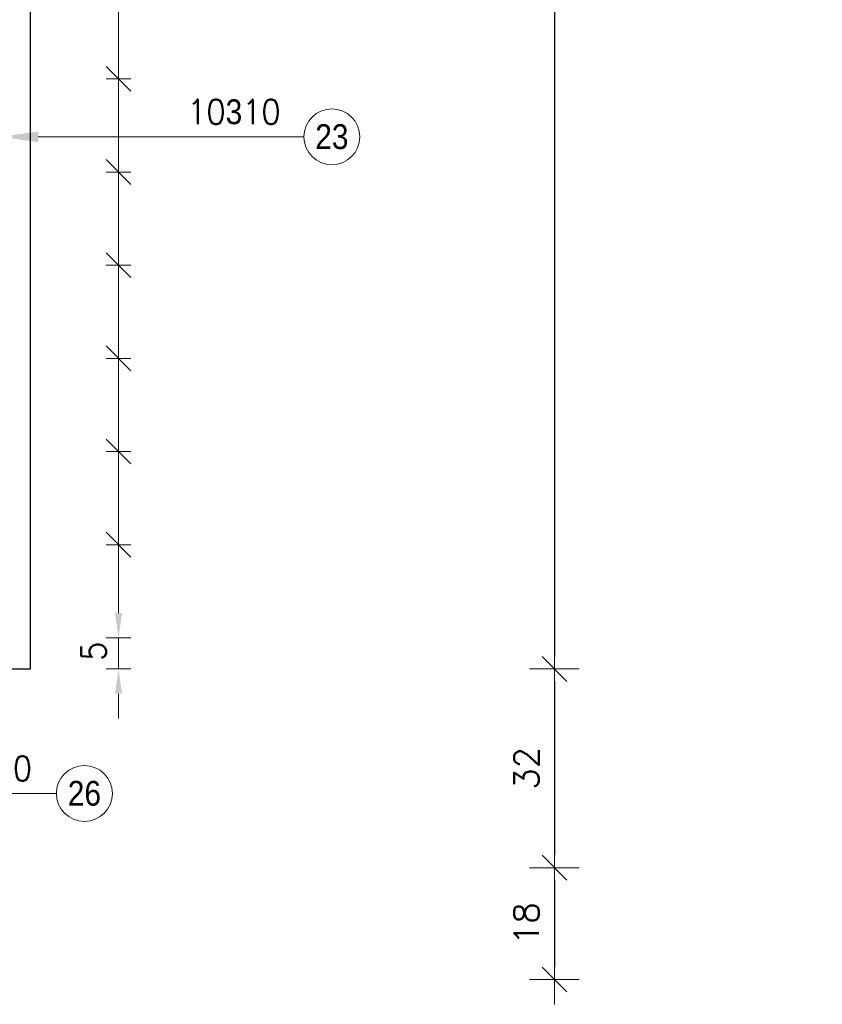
# Model space of a CAD drawing. Extents: x 72518 to 104580, y -134755 to -121361.
# Tile 29 of 47: x 90413 to 91704, y -126901 to -125316. Entities that reach past the tile are written whole.
import ezdxf

# ---------------------------------------------------------------- set-up
doc = ezdxf.new("R2010")
doc.units = 0
doc.header["$LTSCALE"] = 5
doc.header["$MEASUREMENT"] = 0
for name, color, linetype, lineweight in [('AutoCAD_Structural_Detailing_deskowanie', 2, 'Continuous', 30), ('AutoCAD_Structural_Detailing_opis kształtu pręta', 7, 'Continuous', 13), ('AutoCAD_Structural_Detailing_opis rozkładu', 7, 'Continuous', 13), ('PS_DIM', 4, 'Continuous', 13)]:
    doc.layers.add(name, color=color, linetype=linetype, lineweight=lineweight)
doc.styles.add('r-gil', font='GIL_____.TTF', dxfattribs={"width": 0.9})
doc.styles.add('r-simplex', font='simplex.shx', dxfattribs={"width": 0.9})
doc.styles.add('styl2M', font='simplex.shx')
doc.dimstyles.new('RBCT DIM 20_M', dxfattribs={"dimtxt": 40, "dimasz": 20, "dimexe": 20, "dimexo": 150, "dimgap": 25, "dimtad": 1, "dimdec": 1, "dimlfac": 0.1, "dimzin": 9, "dimdsep": 46, "dimtxsty": 'styl2M', "dimblk": 'dimznak', "dimcen": 40, "dimse1": 1, "dimse2": 1, "dimclrd": 8, "dimclre": 8, "dimclrt": 4, "dimadec": 0, "dimazin": 0, "dimtfac": 1, "dimtdec": 1, "dimtix": 1, "dimtmove": 2, "dimatfit": 3, "dimldrblk": 'dimznak', "dimfxl": 5, "dimfxlon": 1, "dimarcsym": 0})

# ---------------------------------------------------------------- blocks, each defined once
blk = doc.blocks.new('dimznak')
at = {"color": 0}
for points in [[(0, 2), (0, -2)], [(-2, 0), (2, 0)]]:
    blk.add_lwpolyline(points, dxfattribs=at)
at = {"color": 3}
blk.add_lwpolyline([(1, 1), (-1, -1)], dxfattribs=at)
blk = doc.blocks.new('*D127')
at = {"layer": 'Defpoints', "color": 0, "transparency": 16777216}
for p in [(91032.6, -123861.2), (90430.3, -126361.2), (91273.3, -126361.2)]:
    blk.add_point(p, dxfattribs=at)
at = {"layer": 'PS_DIM', "color": 8, "lineweight": -2, "transparency": 16777216}
blk.add_line((91273.3, -123881.2), (91273.3, -126341.2), dxfattribs=at)
at = {"layer": 'PS_DIM', "color": 8, "lineweight": -2, "transparency": 16777216, "xscale": 20, "yscale": 20, "zscale": 20}
for p, rotation in [((91273.3, -123861.2), 90), ((91273.3, -126361.2), 270)]:
    blk.add_blockref('dimznak', p, dxfattribs=dict(at, rotation=rotation))
at = {"layer": 'PS_DIM', "color": 4, "transparency": 16777216, "insert": (91228.3, -125111.2), "char_height": 40, "attachment_point": 5, "rotation": 90, "style": 'styl2M', "bg_fill": 3, "box_fill_scale": 1.25, "bg_fill_color": 256, "bg_fill_true_color": 13158600, "bg_fill_transparency": 0}
blk.add_mtext('250', dxfattribs=at)
blk = doc.blocks.new('*D153')
at = {"layer": 'Defpoints', "color": 0, "transparency": 16777216}
for p in [(90430.3, -126361.2), (90365.3, -126681.2), (91273.3, -126681.2)]:
    blk.add_point(p, dxfattribs=at)
at = {"layer": 'PS_DIM', "color": 8, "lineweight": -2, "transparency": 16777216}
blk.add_line((91273.3, -126381.2), (91273.3, -126661.2), dxfattribs=at)
at = {"layer": 'PS_DIM', "color": 8, "lineweight": -2, "transparency": 16777216, "xscale": 20, "yscale": 20, "zscale": 20}
for p, rotation in [((91273.3, -126361.2), 90), ((91273.3, -126681.2), 270)]:
    blk.add_blockref('dimznak', p, dxfattribs=dict(at, rotation=rotation))
at = {"layer": 'PS_DIM', "color": 4, "transparency": 16777216, "insert": (91228.3, -126521.2), "char_height": 40, "attachment_point": 5, "rotation": 90, "style": 'styl2M', "bg_fill": 3, "box_fill_scale": 1.25, "bg_fill_color": 256, "bg_fill_true_color": 13158600, "bg_fill_transparency": 0}
blk.add_mtext('32', dxfattribs=at)
blk = doc.blocks.new('*D154')
at = {"layer": 'Defpoints', "color": 0, "transparency": 16777216}
for p in [(90365.3, -126681.2), (90365.3, -126861.2), (91273.3, -126861.2)]:
    blk.add_point(p, dxfattribs=at)
at = {"layer": 'PS_DIM', "color": 8, "lineweight": -2, "transparency": 16777216}
blk.add_line((91273.3, -126701.2), (91273.3, -126841.2), dxfattribs=at)
at = {"layer": 'PS_DIM', "color": 8, "lineweight": -2, "transparency": 16777216, "xscale": 20, "yscale": 20, "zscale": 20}
for p, rotation in [((91273.3, -126681.2), 90), ((91273.3, -126861.2), 270)]:
    blk.add_blockref('dimznak', p, dxfattribs=dict(at, rotation=rotation))
at = {"layer": 'PS_DIM', "color": 4, "transparency": 16777216, "insert": (91228.3, -126771.2), "char_height": 40, "attachment_point": 5, "rotation": 90, "style": 'styl2M', "bg_fill": 3, "box_fill_scale": 1.25, "bg_fill_color": 256, "bg_fill_true_color": 13158600, "bg_fill_transparency": 0}
blk.add_mtext('18', dxfattribs=at)

msp = doc.modelspace()

# ---------------------------------------------------------------- linework, layer by layer
at = {"layer": 'AutoCAD_Structural_Detailing_deskowanie'}
msp.add_lwpolyline([(89180.55, -126681.15), (88930.8, -126681.15), (88930.8, -126861.15), (90365.3, -126861.15), (90365.3, -126681.15), (89430.3, -126681.15), (89430.3, -126361.15), (90430.3, -126361.15), (90430.3, -123861.15), (92430.3, -123861.15)], dxfattribs=at)

# ---------------------------------------------------------------- next in the draw order: dimensions: what is measured, and where the dimension line sits
at = {"layer": 'PS_DIM'}
dim = msp.add_linear_dim(base=(91273.31, -126361.15), p1=(91032.59, -123861.15), p2=(90430.3, -126361.15), angle=90, dimstyle='RBCT DIM 20_M', override={"dimtfill": 1}, dxfattribs=at)
dim.commit()
dim.dimension.update_dxf_attribs({"geometry": '*D127', "text_midpoint": (91228.31, -125111.15)})

# ---------------------------------------------------------------- next in the draw order: hatches: boundary and pattern name
at = {"layer": 'AutoCAD_Structural_Detailing_opis kształtu pręta'}
msp.add_hatch(color=8, dxfattribs=at).paths.add_polyline_path([(90382.6, -125504.45), (90442.6, -125513.01), (90442.6, -125495.9)], flags=0)
at = {"layer": 'AutoCAD_Structural_Detailing_opis rozkładu'}
msp.add_hatch(color=8, dxfattribs=at).paths.add_polyline_path([(90571.79, -126311.15), (90577.49, -126271.15), (90566.09, -126271.15)], flags=0)

# ---------------------------------------------------------------- next in the draw order: linework, layer by layer
at = {"layer": 'AutoCAD_Structural_Detailing_opis kształtu pręta', "color": 8}
msp.add_line((90870.11, -125504.45), (90442.6, -125504.45), dxfattribs=at)
at = {"layer": 'AutoCAD_Structural_Detailing_opis kształtu pręta', "color": 8, "lineweight": 18}
msp.add_circle((90915.11, -125504.45), 45, dxfattribs=at)
at = {"layer": 'AutoCAD_Structural_Detailing_opis rozkładu', "color": 8}
for p, q in [((90571.79, -125261.15), (90571.79, -125411.15)), ((90591.79, -125411.15), (90551.79, -125411.15)), ((90571.79, -125411.15), (90571.79, -125561.15)), ((90591.79, -125561.15), (90551.79, -125561.15)), ((90571.79, -125561.15), (90571.79, -125711.15)), ((90591.79, -125711.15), (90551.79, -125711.15)), ((90571.79, -125711.15), (90571.79, -125861.15)), ((90591.79, -125861.15), (90551.79, -125861.15)), ((90571.79, -125861.15), (90571.79, -126011.15)), ((90591.79, -126011.15), (90551.79, -126011.15)), ((90571.79, -126011.15), (90571.79, -126161.15)), ((90591.79, -126161.15), (90551.79, -126161.15)), ((90571.79, -126161.15), (90571.79, -126271.15)), ((90591.79, -126311.15), (90551.79, -126311.15))]:
    msp.add_line(p, q, dxfattribs=at)
at = {"layer": 'AutoCAD_Structural_Detailing_opis rozkładu', "color": 8, "lineweight": -2}
for p, q in [((90551.79, -125391.15), (90591.79, -125431.15)), ((90551.79, -125541.15), (90591.79, -125581.15)), ((90551.79, -125691.15), (90591.79, -125731.15)), ((90551.79, -125841.15), (90591.79, -125881.15)), ((90551.79, -125991.15), (90591.79, -126031.15)), ((90551.79, -126141.15), (90591.79, -126181.15))]:
    msp.add_line(p, q, dxfattribs=at)

# ---------------------------------------------------------------- next in the draw order: texts
at = {"layer": 'AutoCAD_Structural_Detailing_opis kształtu pręta', "color": 3, "char_height": 40, "attachment_point": 5}
for s, insert, style in [('10\\Fdiam;3\\Fsimplex.shx;10  ', (90757.54, -125464.45), 'r-simplex'), ('23', (90915.11, -125504.45), 'r-gil')]:
    msp.add_mtext(s, dxfattribs=dict(at, insert=insert, style=style))

# ---------------------------------------------------------------- next in the draw order: dimensions: what is measured, and where the dimension line sits
at = {"layer": 'PS_DIM'}
dim = msp.add_linear_dim(base=(91273.31, -126681.15), p1=(90430.3, -126361.15), p2=(90365.3, -126681.15), angle=90, dimstyle='RBCT DIM 20_M', override={"dimtfill": 1}, dxfattribs=at)
dim.commit()
dim.dimension.update_dxf_attribs({"geometry": '*D153', "text_midpoint": (91228.31, -126521.15)})

# ---------------------------------------------------------------- next in the draw order: hatches: boundary and pattern name
at = {"layer": 'AutoCAD_Structural_Detailing_opis rozkładu'}
msp.add_hatch(color=8, dxfattribs=at).paths.add_polyline_path([(90571.79, -126361.15), (90566.09, -126401.15), (90577.49, -126401.15)], flags=0)

# ---------------------------------------------------------------- next in the draw order: linework, layer by layer
at = {"layer": 'AutoCAD_Structural_Detailing_opis kształtu pręta', "color": 8}
msp.add_line((90124.71, -126561.7), (90471.89, -126561.7), dxfattribs=at)
at = {"layer": 'AutoCAD_Structural_Detailing_opis kształtu pręta', "color": 8, "lineweight": 18}
msp.add_circle((90516.89, -126561.7), 45, dxfattribs=at)
at = {"layer": 'AutoCAD_Structural_Detailing_opis rozkładu', "color": 8}
for p, q in [((90571.79, -126311.15), (90571.79, -126361.15)), ((90591.79, -126361.15), (90551.79, -126361.15)), ((90571.79, -126441.15), (90571.79, -126401.15))]:
    msp.add_line(p, q, dxfattribs=at)

# ---------------------------------------------------------------- next in the draw order: texts
at = {"layer": 'AutoCAD_Structural_Detailing_opis kształtu pręta', "color": 3, "char_height": 40, "attachment_point": 5, "rotation": 0}
for s, insert, style in [('5\\Fdiam;3\\Fsimplex.shx;10  ', (90373.04, -126521.7), 'r-simplex'), ('26', (90516.89, -126561.7), 'r-gil')]:
    msp.add_mtext(s, dxfattribs=dict(at, insert=insert, style=style))
at = {"layer": 'AutoCAD_Structural_Detailing_opis rozkładu', "color": 3, "insert": (90551.79, -126348.15), "char_height": 40, "attachment_point": 7, "rotation": 90, "style": 'r-simplex'}
msp.add_mtext('5', dxfattribs=at)

# ---------------------------------------------------------------- next in the draw order: dimensions: what is measured, and where the dimension line sits
at = {"layer": 'PS_DIM'}
dim = msp.add_linear_dim(base=(91273.31, -126861.15), p1=(90365.3, -126681.15), p2=(90365.3, -126861.15), angle=90, dimstyle='RBCT DIM 20_M', override={"dimtfill": 1}, dxfattribs=at)
dim.commit()
dim.dimension.update_dxf_attribs({"geometry": '*D154', "text_midpoint": (91228.31, -126771.15)})

doc.saveas('drawing.dxf')
